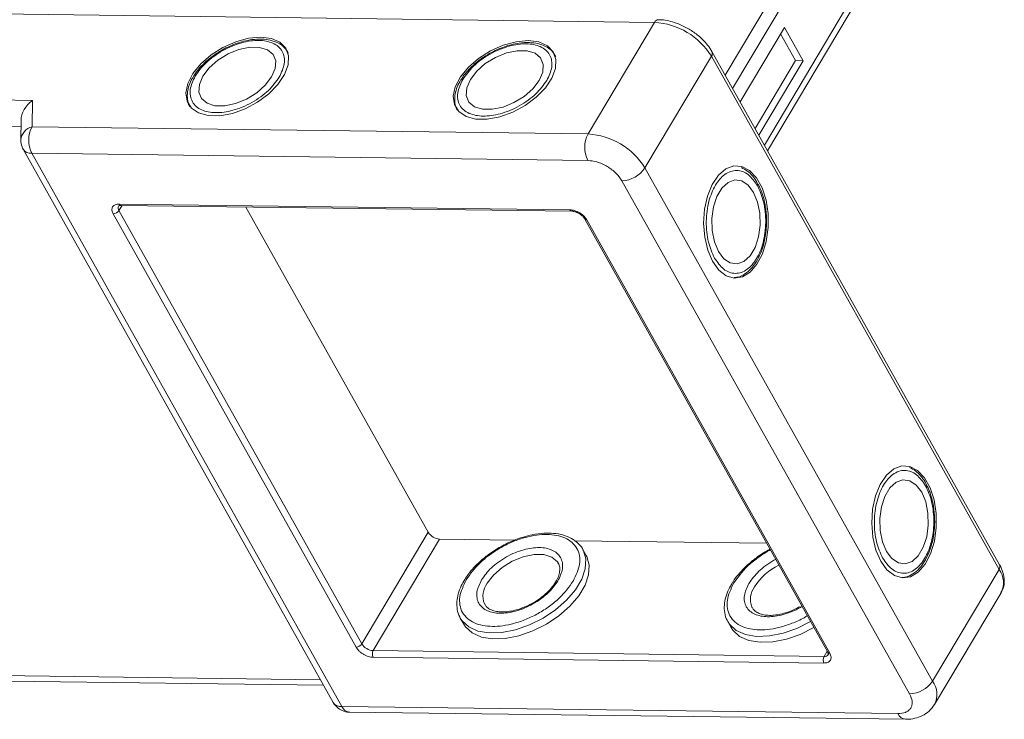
# Model space of a CAD drawing. Header units: millimetres. Extents: x -1177 to 904, y 240 to 1698.
# Tile 40 of 51: x 247 to 323, y 1496 to 1550. Entities that reach past the tile are written whole.
import ezdxf

# ---------------------------------------------------------------- set-up
doc = ezdxf.new("R2010")
doc.units = ezdxf.units.MM

msp = doc.modelspace()

# ---------------------------------------------------------------- linework, layer by layer
at = {"color": 7, "linetype": 'Continuous', "lineweight": 15}
for p, q in [((309.705, 1559.267), (301.838, 1546.04)), ((302.415, 1545.011), (310.583, 1558.744)), ((313.034, 1554.37), (304.866, 1540.636)), ((305.105, 1540.21), (313.097, 1553.646)), ((241.792, 1550.822), (296.382, 1550.12)), ((296.382, 1550.12), (291.256, 1541.501)), ((306.411, 1549.73), (302.992, 1543.981)), ((307.852, 1547.156), (306.411, 1549.73)), ((307.263, 1547.164), (306.109, 1549.223)), ((295.647, 1538.889), (300.773, 1547.508)), ((300.773, 1547.508), (322.976, 1507.878)), ((323.017, 1508.239), (300.814, 1547.869)), ((304.145, 1541.923), (307.263, 1547.164)), ((304.434, 1541.408), (307.852, 1547.156)), ((307.852, 1547.156), (307.263, 1547.164)), ((248.362, 1544.096), (221.975, 1544.436)), ((248.336, 1542.053), (248.362, 1544.096)), ((221.948, 1542.392), (247.481, 1542.064)), ((247.487, 1542.57), (247.468, 1541.042)), ((291.256, 1541.501), (248.336, 1542.053)), ((247.652, 1540.317), (271.585, 1497.599)), ((248.309, 1540.01), (272.243, 1497.291)), ((248.309, 1540.01), (291.23, 1539.457)), ((317.85, 1499.259), (295.647, 1538.889)), ((293.864, 1537.89), (316.067, 1498.26)), ((255.052, 1536.091), (289.853, 1535.643)), ((273.342, 1501.876), (254.599, 1535.33)), ((255.284, 1535.982), (255.045, 1535.58)), ((273.788, 1502.125), (255.045, 1535.58)), ((255.198, 1535.983), (289.999, 1535.535)), ((264.844, 1535.859), (278.914, 1510.745)), ((291.006, 1534.936), (309.749, 1501.482)), ((291.17, 1534.859), (309.913, 1501.405)), ((273.788, 1502.125), (278.914, 1510.745)), ((274.666, 1501.603), (279.793, 1510.222)), ((279.793, 1510.222), (285.608, 1510.147)), ((290.212, 1510.088), (305.034, 1509.897)), ((291.106, 1508.954), (290.847, 1509.418)), ((322.976, 1507.878), (317.85, 1499.259)), ((318.006, 1497.45), (323.132, 1506.069)), ((283.283, 1505.18), (283.259, 1505.225)), ((303.928, 1504.914), (303.904, 1504.959)), ((281.392, 1504.121), (281.359, 1504.182)), ((281.392, 1504.121), (281.651, 1503.657)), ((302.037, 1503.855), (302.004, 1503.916)), ((302.037, 1503.855), (302.296, 1503.392)), ((309.461, 1500.644), (274.66, 1501.092)), ((309.468, 1501.155), (274.666, 1501.603)), ((309.707, 1501.557), (309.468, 1501.155)), ((270.601, 1499.356), (245.881, 1499.674)), ((246.466, 1499.243), (270.84, 1498.929)), ((315.163, 1496.739), (272.243, 1497.291)), ((272.827, 1496.86), (315.747, 1496.308))]:
    msp.add_line(p, q, dxfattribs=at)
at = {"color": 7, "linetype": 'Continuous', "lineweight": 15, "flags": 128}
for points in [[(265.985, 1548.978), (265.048, 1548.894), (264.056, 1548.624), (263.072, 1548.185), (262.157, 1547.605), (261.369, 1546.92), (260.757, 1546.173), (260.36, 1545.411), (260.203, 1544.682), (260.295, 1544.032), (260.632, 1543.502), (261.191, 1543.125), (261.937, 1542.924), (262.824, 1542.912), (263.796, 1543.091), (264.792, 1543.448), (265.749, 1543.962), (266.608, 1544.6), (267.313, 1545.321), (267.821, 1546.082), (268.101, 1546.833), (268.133, 1547.528), (267.917, 1548.123), (267.466, 1548.58), (266.808, 1548.871), (265.985, 1548.978)], [(261.521, 1545.97), (261.247, 1545.326), (261.209, 1544.731), (261.412, 1544.234), (261.839, 1543.875), (262.455, 1543.683), (263.21, 1543.673), (264.044, 1543.847), (264.888, 1544.19), (265.675, 1544.674), (266.34, 1545.261), (266.83, 1545.902), (267.105, 1546.546), (267.142, 1547.141), (266.939, 1547.638), (266.513, 1547.997), (265.897, 1548.19), (265.141, 1548.199), (264.307, 1548.026), (263.463, 1547.683), (262.676, 1547.198), (262.011, 1546.612), (261.521, 1545.97)], [(286.63, 1548.713), (285.693, 1548.628), (284.701, 1548.358), (283.717, 1547.919), (282.802, 1547.339), (282.014, 1546.654), (281.402, 1545.907), (281.005, 1545.145), (280.848, 1544.416), (280.94, 1543.767), (281.277, 1543.236), (281.835, 1542.859), (282.582, 1542.658), (283.469, 1542.647), (284.441, 1542.825), (285.437, 1543.183), (286.394, 1543.696), (287.252, 1544.334), (287.958, 1545.056), (288.466, 1545.816), (288.746, 1546.567), (288.778, 1547.262), (288.562, 1547.857), (288.111, 1548.314), (287.453, 1548.606), (286.63, 1548.713)], [(282.166, 1545.705), (281.891, 1545.06), (281.854, 1544.466), (282.057, 1543.969), (282.484, 1543.609), (283.1, 1543.417), (283.855, 1543.407), (284.689, 1543.581), (285.533, 1543.924), (286.32, 1544.408), (286.985, 1544.995), (287.475, 1545.636), (287.75, 1546.28), (287.787, 1546.875), (287.584, 1547.372), (287.158, 1547.732), (286.541, 1547.924), (285.786, 1547.934), (284.952, 1547.76), (284.108, 1547.417), (283.321, 1546.933), (282.656, 1546.346), (282.166, 1545.705)], [(300.864, 1531.668), (301.351, 1530.996), (301.921, 1530.557), (302.538, 1530.379), (303.164, 1530.473), (303.759, 1530.833), (304.286, 1531.437), (304.711, 1532.247), (305.009, 1533.211), (305.159, 1534.27), (305.154, 1535.356), (304.992, 1536.402), (304.685, 1537.341), (304.251, 1538.115), (303.718, 1538.676), (303.12, 1538.987), (302.493, 1539.029), (301.878, 1538.8), (301.313, 1538.314), (300.833, 1537.601), (300.468, 1536.707), (300.243, 1535.688), (300.17, 1534.607), (300.254, 1533.532), (300.49, 1532.532), (300.864, 1531.668)], [(304.03, 1536.992), (303.609, 1537.552), (303.113, 1537.882), (302.581, 1537.955), (302.056, 1537.765), (301.582, 1537.328), (301.195, 1536.678), (300.929, 1535.869), (300.804, 1534.967), (300.83, 1534.043), (301.005, 1533.174), (301.316, 1532.429), (301.737, 1531.869), (302.233, 1531.539), (302.765, 1531.466), (303.29, 1531.656), (303.764, 1532.093), (304.15, 1532.743), (304.417, 1533.551), (304.542, 1534.454), (304.516, 1535.378), (304.341, 1536.247), (304.03, 1536.992)], [(313.84, 1508.508), (314.327, 1507.835), (314.897, 1507.396), (315.514, 1507.218), (316.14, 1507.312), (316.735, 1507.673), (317.262, 1508.277), (317.687, 1509.086), (317.985, 1510.051), (318.135, 1511.109), (318.129, 1512.196), (317.968, 1513.241), (317.661, 1514.181), (317.227, 1514.955), (316.694, 1515.515), (316.096, 1515.826), (315.469, 1515.868), (314.854, 1515.639), (314.288, 1515.153), (313.808, 1514.441), (313.444, 1513.547), (313.219, 1512.527), (313.146, 1511.446), (313.23, 1510.372), (313.466, 1509.371), (313.84, 1508.508)], [(317.006, 1513.831), (316.585, 1514.391), (316.089, 1514.721), (315.557, 1514.794), (315.032, 1514.604), (314.558, 1514.167), (314.171, 1513.518), (313.905, 1512.709), (313.78, 1511.806), (313.806, 1510.883), (313.981, 1510.013), (314.292, 1509.268), (314.712, 1508.708), (315.209, 1508.378), (315.741, 1508.305), (316.265, 1508.495), (316.74, 1508.933), (317.126, 1509.582), (317.393, 1510.391), (317.518, 1511.293), (317.492, 1512.217), (317.316, 1513.086), (317.006, 1513.831)], [(290.901, 1509.313), (291.076, 1508.681), (291.034, 1507.929), (290.762, 1507.124), (290.273, 1506.301), (289.589, 1505.501), (288.744, 1504.76), (287.776, 1504.113), (286.73, 1503.59), (285.656, 1503.216), (284.603, 1503.007), (283.621, 1502.975), (282.756, 1503.12), (282.049, 1503.436), (281.531, 1503.908), (281.392, 1504.121)], [(281.651, 1503.657), (281.791, 1503.445), (282.308, 1502.973), (283.016, 1502.657), (283.881, 1502.512), (284.863, 1502.544), (285.915, 1502.752), (286.989, 1503.127), (288.035, 1503.65), (289.003, 1504.297), (289.849, 1505.038), (290.532, 1505.838), (291.021, 1506.66), (291.293, 1507.466), (291.335, 1508.217), (291.146, 1508.88), (291.106, 1508.954)], [(283.465, 1506.803), (283.955, 1507.445), (284.62, 1508.031), (285.406, 1508.516), (286.251, 1508.859), (287.085, 1509.032), (287.84, 1509.023), (288.456, 1508.83), (288.883, 1508.471), (288.963, 1508.345)], [(290.847, 1509.418), (290.886, 1509.343), (290.901, 1509.313)], [(308.423, 1503.848), (308.42, 1503.847), (307.375, 1503.324), (306.301, 1502.95), (305.248, 1502.742), (304.266, 1502.709), (303.401, 1502.855), (302.694, 1503.17), (302.176, 1503.642), (302.037, 1503.855)], [(302.296, 1503.392), (302.436, 1503.179), (302.953, 1502.707), (303.661, 1502.391), (304.526, 1502.246), (305.507, 1502.278), (306.56, 1502.487), (307.634, 1502.861), (308.68, 1503.384), (308.683, 1503.385)]]:
    msp.add_lwpolyline(points, dxfattribs=at)
at = {"color": 7, "linetype": 'Continuous', "lineweight": 15}
for centre, radius, start, end in [((296.705, 1549.973), 0.355, 93.52862, 155.62297), ((296.058, 1544.577), 5.552, 31.86538, 86.65442), ((300.49, 1547.723), 0.356, 322.92762, 24.55976), ((248.611, 1540.939), 1.148, 103.86126, 174.93558), ((250.294, 1541.006), 2.221, 151.86538, 206.65442), ((293.214, 1540.453), 2.221, 151.86538, 206.65442), ((290.932, 1535.958), 5.552, 31.86538, 86.65442), ((248.246, 1540.731), 0.724, 214.84578, 275.02196), ((293.792, 1540.11), 2.221, 271.86957, 326.65022), ((255.216, 1536.16), 0.178, 202.96105, 264.24656), ((254.581, 1535.885), 0.555, 271.86957, 326.65022), ((255.322, 1535.785), 0.345, 152.33406, 216.61353), ((290.013, 1535.707), 0.172, 201.8766, 266.48705), ((291.15, 1535.03), 0.172, 212.15568, 276.63627), ((279.857, 1511.331), 1.11, 211.86538, 266.65442), ((308.12, 1503.943), 4.777, 116.64181, 147.09644), ((322.684, 1508.093), 0.363, 323.63456, 23.5651), ((321.584, 1506.847), 1.732, 333.31625, 36.51573), ((284.769, 1505.831), 1.627, 143.27378, 201.8553), ((305.413, 1505.565), 1.627, 143.27378, 201.8553), ((273.324, 1502.431), 0.555, 271.86957, 326.65022), ((274.731, 1502.712), 1.11, 211.86538, 266.65442), ((275.156, 1501.341), 0.555, 151.86538, 206.65442), ((309.957, 1500.893), 0.555, 151.86538, 206.65442), ((309.507, 1501.518), 0.365, 263.72676, 322.60364), ((309.898, 1501.586), 0.182, 214.9547, 274.88524), ((315.995, 1500.48), 2.221, 271.86957, 326.65022), ((316.46, 1498.229), 1.73, 333.09117, 36.53829), ((272.179, 1498.012), 0.724, 214.81534, 275.02459), ((272.885, 1497.551), 0.693, 202.00407, 265.20355), ((315.829, 1497.031), 0.727, 203.64962, 263.44605)]:
    msp.add_arc(centre, radius, start, end, dxfattribs=at)
msp.add_ellipse((248.939, 1543.067), major_axis=(1.205, 1.175), ratio=0.68854, start_param=1.388354, end_param=2.538555, dxfattribs=at)
for points, knots in [([(299.046, 1549.601), (298.779, 1549.745), (298.403, 1549.947), (297.828, 1550.149), (297.346, 1550.267), (296.936, 1550.332), (296.722, 1550.321), (296.683, 1550.319)], [0, 0, 0, 0, 0.346217, 0.486057, 0.714863, 0.947179, 1, 1, 1, 1]), ([(300.81, 1547.869), (300.706, 1548.039), (300.516, 1548.346), (300.146, 1548.755), (299.684, 1549.185), (299.292, 1549.441), (299.046, 1549.601)], [0, 0, 0, 0, 0.257875, 0.465856, 0.665927, 1, 1, 1, 1]), ([(260.931, 1545.978), (261.183, 1546.328), (261.571, 1546.867), (262.362, 1547.511), (263.046, 1547.952), (263.781, 1548.307), (264.737, 1548.634), (265.874, 1548.792), (266.808, 1548.608), (267.363, 1548.261), (267.668, 1547.892), (267.821, 1547.441), (267.839, 1546.786), (267.585, 1546.246), (267.42, 1545.894)], [0, 0, 0, 0, 0.119728, 0.18418, 0.25, 0.31582, 0.380272, 0.5, 0.619728, 0.68418, 0.75, 0.81582, 0.880272, 1, 1, 1, 1]), ([(268.116, 1547.747), (268.023, 1547.9), (267.828, 1548.221), (267.334, 1548.552), (266.747, 1548.762), (266.065, 1548.848), (265.366, 1548.811), (264.712, 1548.682), (264.138, 1548.508), (263.583, 1548.291), (263.21, 1548.095), (263.022, 1547.995)], [0, 0, 0, 0, 0.118209, 0.24823, 0.374681, 0.493648, 0.628528, 0.731845, 0.812905, 0.905352, 1, 1, 1, 1]), ([(281.576, 1545.712), (281.828, 1546.062), (282.216, 1546.601), (283.007, 1547.245), (283.691, 1547.686), (284.426, 1548.042), (285.382, 1548.369), (286.519, 1548.526), (287.453, 1548.342), (288.008, 1547.996), (288.313, 1547.627), (288.466, 1547.175), (288.484, 1546.52), (288.23, 1545.98), (288.065, 1545.629)], [0, 0, 0, 0, 0.119728, 0.18418, 0.25, 0.31582, 0.380272, 0.5, 0.619728, 0.68418, 0.75, 0.81582, 0.880272, 1, 1, 1, 1]), ([(288.761, 1547.482), (288.668, 1547.634), (288.473, 1547.955), (287.979, 1548.287), (287.391, 1548.497), (286.71, 1548.582), (286.01, 1548.545), (285.356, 1548.416), (284.783, 1548.243), (284.228, 1548.025), (283.855, 1547.829), (283.667, 1547.73)], [0, 0, 0, 0, 0.118209, 0.24823, 0.374681, 0.493648, 0.628528, 0.731845, 0.812905, 0.905352, 1, 1, 1, 1]), ([(263.022, 1547.995), (262.735, 1547.82), (262.333, 1547.574), (261.811, 1547.148), (261.413, 1546.768), (261.059, 1546.363), (260.897, 1546.1), (260.834, 1545.998)], [0, 0, 0, 0, 0.317724, 0.445326, 0.654176, 0.866038, 1, 1, 1, 1]), ([(283.667, 1547.73), (283.38, 1547.554), (282.978, 1547.308), (282.456, 1546.882), (282.058, 1546.503), (281.704, 1546.097), (281.542, 1545.834), (281.478, 1545.732)], [0, 0, 0, 0, 0.317724, 0.445326, 0.654176, 0.866038, 1, 1, 1, 1]), ([(260.834, 1545.998), (260.788, 1545.93), (260.626, 1545.69), (260.448, 1545.262), (260.308, 1544.72), (260.317, 1544.182), (260.389, 1543.792), (260.513, 1543.625), (260.529, 1543.603)], [0, 0, 0, 0, 0.081798, 0.292125, 0.507678, 0.729974, 0.964839, 1, 1, 1, 1]), ([(267.42, 1545.894), (267.168, 1545.544), (266.78, 1545.006), (265.99, 1544.361), (265.305, 1543.921), (264.57, 1543.565), (263.615, 1543.238), (262.477, 1543.08), (261.543, 1543.265), (260.988, 1543.611), (260.684, 1543.98), (260.53, 1544.432), (260.512, 1545.086), (260.766, 1545.627), (260.931, 1545.978)], [0, 0, 0, 0, 0.119728, 0.18418, 0.25, 0.31582, 0.380272, 0.5, 0.619728, 0.68418, 0.75, 0.81582, 0.880272, 1, 1, 1, 1]), ([(281.478, 1545.732), (281.433, 1545.665), (281.271, 1545.424), (281.093, 1544.997), (280.953, 1544.455), (280.962, 1543.917), (281.034, 1543.526), (281.158, 1543.359), (281.174, 1543.337)], [0, 0, 0, 0, 0.081798, 0.292125, 0.507678, 0.729974, 0.964839, 1, 1, 1, 1]), ([(288.065, 1545.629), (287.813, 1545.279), (287.425, 1544.74), (286.634, 1544.096), (285.95, 1543.655), (285.215, 1543.299), (284.26, 1542.972), (283.122, 1542.815), (282.188, 1542.999), (281.633, 1543.345), (281.328, 1543.714), (281.175, 1544.166), (281.157, 1544.82), (281.411, 1545.361), (281.576, 1545.712)], [0, 0, 0, 0, 0.119728, 0.18418, 0.25, 0.31582, 0.380272, 0.5, 0.619728, 0.68418, 0.75, 0.81582, 0.880272, 1, 1, 1, 1]), ([(247.468, 1541.042), (247.482, 1540.858), (247.503, 1540.603), (247.622, 1540.381), (247.655, 1540.319)], [0, 0, 0, 0, 0.721721, 1, 1, 1, 1]), ([(291.23, 1539.457), (291.464, 1539.434), (291.825, 1539.397), (292.345, 1539.2), (292.739, 1538.996), (293.105, 1538.748), (293.527, 1538.385), (293.732, 1538.085), (293.864, 1537.89)], [0, 0, 0, 0, 0.239443, 0.369779, 0.5, 0.630336, 0.760557, 1, 1, 1, 1]), ([(301.014, 1531.922), (300.837, 1532.315), (300.564, 1532.92), (300.402, 1533.927), (300.362, 1534.74), (300.422, 1535.554), (300.616, 1536.546), (301.049, 1537.609), (301.676, 1538.326), (302.253, 1538.634), (302.725, 1538.713), (303.193, 1538.62), (303.769, 1538.308), (304.11, 1537.818), (304.332, 1537.499)], [0, 0, 0, 0, 0.119728, 0.18418, 0.25, 0.31582, 0.380272, 0.5, 0.619728, 0.68418, 0.75, 0.81582, 0.880272, 1, 1, 1, 1]), ([(304.397, 1537.574), (304.362, 1537.647), (304.235, 1537.908), (303.953, 1538.275), (303.557, 1538.67), (303.247, 1538.828), (303.091, 1538.908)], [0, 0, 0, 0, 0.112587, 0.4016915, 0.6979811, 1, 1, 1, 1]), ([(305.033, 1534.68), (305.025, 1535.016), (305.013, 1535.487), (304.905, 1536.153), (304.775, 1536.687), (304.601, 1537.196), (304.454, 1537.468), (304.397, 1537.574)], [0, 0, 0, 0, 0.317759, 0.445376, 0.654252, 0.86614, 1, 1, 1, 1]), ([(304.332, 1537.499), (304.509, 1537.106), (304.782, 1536.501), (304.944, 1535.494), (304.984, 1534.681), (304.924, 1533.866), (304.73, 1532.875), (304.297, 1531.811), (303.67, 1531.094), (303.093, 1530.787), (302.621, 1530.708), (302.153, 1530.801), (301.577, 1531.113), (301.236, 1531.603), (301.014, 1531.922)], [0, 0, 0, 0, 0.119728, 0.18418, 0.25, 0.31582, 0.380272, 0.5, 0.619728, 0.68418, 0.75, 0.81582, 0.880272, 1, 1, 1, 1]), ([(254.599, 1535.33), (254.557, 1535.427), (254.491, 1535.577), (254.501, 1535.755), (254.546, 1535.876), (254.631, 1535.974), (254.783, 1536.068), (254.946, 1536.082), (255.052, 1536.091)], [0, 0, 0, 0, 0.239443, 0.369607, 0.5, 0.630164, 0.760557, 1, 1, 1, 1]), ([(255.02, 1535.945), (255.02, 1535.948), (255.018, 1535.952), (255.119, 1535.986), (255.188, 1535.981), (255.201, 1535.98)], [0, 0, 0, 0, 0.571155, 0.920837, 1, 1, 1, 1]), ([(289.853, 1535.643), (289.97, 1535.631), (290.151, 1535.613), (290.411, 1535.514), (290.608, 1535.412), (290.791, 1535.288), (291.002, 1535.107), (291.104, 1534.956), (291.17, 1534.859)], [0, 0, 0, 0, 0.239443, 0.369607, 0.5, 0.630164, 0.760557, 1, 1, 1, 1]), ([(290.002, 1535.532), (290.033, 1535.532), (290.1, 1535.531), (290.232, 1535.501), (290.393, 1535.448), (290.508, 1535.386), (290.572, 1535.351)], [0, 0, 0, 0, 0.201696, 0.42933, 0.680831, 1, 1, 1, 1]), ([(290.572, 1535.351), (290.652, 1535.298), (290.764, 1535.223), (290.888, 1535.1), (290.961, 1535.013), (290.991, 1534.958), (291.003, 1534.937)], [0, 0, 0, 0, 0.423553, 0.587865, 0.842758, 1, 1, 1, 1]), ([(302.535, 1530.417), (302.625, 1530.421), (302.911, 1530.434), (303.359, 1530.671), (303.836, 1531.07), (304.25, 1531.619), (304.568, 1532.243), (304.783, 1532.874), (304.92, 1533.457), (305.009, 1534.046), (305.025, 1534.467), (305.033, 1534.68)], [0, 0, 0, 0, 0.0634292, 0.2015349, 0.3358501, 0.4622181, 0.6054759, 0.7152068, 0.8013094, 0.8995107, 1, 1, 1, 1]), ([(313.99, 1508.761), (313.813, 1509.155), (313.54, 1509.76), (313.378, 1510.767), (313.338, 1511.579), (313.398, 1512.394), (313.592, 1513.385), (314.025, 1514.449), (314.651, 1515.166), (315.229, 1515.473), (315.701, 1515.552), (316.169, 1515.459), (316.745, 1515.148), (317.086, 1514.657), (317.307, 1514.338)], [0, 0, 0, 0, 0.119728, 0.18418, 0.25, 0.31582, 0.380272, 0.5, 0.619728, 0.68418, 0.75, 0.81582, 0.880272, 1, 1, 1, 1]), ([(317.373, 1514.413), (317.338, 1514.486), (317.211, 1514.747), (316.929, 1515.114), (316.533, 1515.509), (316.223, 1515.668), (316.067, 1515.748)], [0, 0, 0, 0, 0.112587, 0.401692, 0.697981, 1, 1, 1, 1]), ([(317.307, 1514.338), (317.485, 1513.945), (317.757, 1513.34), (317.92, 1512.333), (317.96, 1511.52), (317.9, 1510.706), (317.705, 1509.715), (317.273, 1508.651), (316.646, 1507.934), (316.069, 1507.627), (315.597, 1507.547), (315.129, 1507.64), (314.553, 1507.952), (314.212, 1508.442), (313.99, 1508.761)], [0, 0, 0, 0, 0.119728, 0.18418, 0.25, 0.31582, 0.380272, 0.5, 0.619728, 0.68418, 0.75, 0.81582, 0.880272, 1, 1, 1, 1]), ([(318.009, 1511.519), (318.001, 1511.855), (317.989, 1512.326), (317.881, 1512.992), (317.751, 1513.526), (317.576, 1514.035), (317.43, 1514.308), (317.373, 1514.413)], [0, 0, 0, 0, 0.317759, 0.445376, 0.654252, 0.86614, 1, 1, 1, 1]), ([(315.51, 1507.256), (315.6, 1507.261), (315.886, 1507.274), (316.335, 1507.511), (316.812, 1507.909), (317.226, 1508.458), (317.544, 1509.082), (317.759, 1509.713), (317.896, 1510.297), (317.985, 1510.886), (318.001, 1511.307), (318.009, 1511.519)], [0, 0, 0, 0, 0.063429, 0.201535, 0.33585, 0.462218, 0.605476, 0.715207, 0.801309, 0.899511, 1, 1, 1, 1]), ([(281.846, 1507.08), (282.167, 1507.525), (282.66, 1508.211), (283.666, 1509.031), (284.537, 1509.592), (285.473, 1510.044), (286.689, 1510.461), (288.137, 1510.661), (289.326, 1510.427), (290.032, 1509.986), (290.419, 1509.516), (290.615, 1508.941), (290.638, 1508.108), (290.314, 1507.42), (290.104, 1506.973)], [0, 0, 0, 0, 0.119728, 0.18418, 0.25, 0.31582, 0.380272, 0.5, 0.619728, 0.68418, 0.75, 0.81582, 0.880272, 1, 1, 1, 1]), ([(290.904, 1509.297), (290.901, 1509.307), (290.83, 1509.532), (290.522, 1509.883), (289.991, 1510.295), (289.337, 1510.553), (288.617, 1510.68), (287.819, 1510.688), (287.027, 1510.583), (286.298, 1510.399), (285.651, 1510.176), (285.065, 1509.926), (284.683, 1509.721), (284.516, 1509.631)], [0, 0, 0, 0, 0.005332, 0.1258492, 0.2416002, 0.355505, 0.465495, 0.5705542, 0.6876772, 0.775761, 0.8483025, 0.9336224, 1, 1, 1, 1]), ([(284.516, 1509.631), (284.193, 1509.436), (283.741, 1509.162), (283.143, 1508.693), (282.675, 1508.275), (282.2, 1507.752), (281.884, 1507.355), (281.76, 1507.13), (281.742, 1507.098)], [0, 0, 0, 0, 0.280673, 0.393553, 0.578771, 0.767378, 0.96632, 1, 1, 1, 1]), ([(288.924, 1506.988), (289.075, 1507.308), (289.306, 1507.799), (289.289, 1508.394), (289.15, 1508.805), (288.873, 1509.14), (288.368, 1509.455), (287.519, 1509.623), (286.485, 1509.479), (285.616, 1509.182), (284.948, 1508.859), (284.326, 1508.458), (283.607, 1507.872), (283.255, 1507.383), (283.026, 1507.064)], [0, 0, 0, 0, 0.119728, 0.18418, 0.25, 0.31582, 0.380272, 0.5, 0.619728, 0.68418, 0.75, 0.81582, 0.880272, 1, 1, 1, 1]), ([(305.293, 1509.435), (305.249, 1509.412), (304.871, 1509.217), (304.388, 1508.893), (303.788, 1508.428), (303.32, 1508.009), (302.844, 1507.487), (302.529, 1507.089), (302.405, 1506.865), (302.387, 1506.832)], [0, 0, 0, 0, 0.035963, 0.306542, 0.415363, 0.59392, 0.775743, 0.967531, 1, 1, 1, 1]), ([(302.491, 1506.814), (302.811, 1507.261), (303.303, 1507.949), (304.314, 1508.758), (304.925, 1509.181), (305.283, 1509.352), (305.328, 1509.373)], [0, 0, 0, 0, 0.461375, 0.709741, 0.963378, 1, 1, 1, 1]), ([(288.946, 1508.338), (288.973, 1508.296), (289.065, 1508.158), (289.086, 1507.859), (289.017, 1507.45), (288.826, 1507.002), (288.529, 1506.557), (288.168, 1506.158), (287.788, 1505.816), (287.391, 1505.519), (287.096, 1505.344), (286.962, 1505.265)], [0, 0, 0, 0, 0.064639, 0.213061, 0.340302, 0.461766, 0.602854, 0.712369, 0.803559, 0.910695, 1, 1, 1, 1]), ([(305.735, 1508.645), (305.69, 1508.624), (305.422, 1508.497), (304.973, 1508.188), (304.251, 1507.609), (303.899, 1507.118), (303.671, 1506.799)], [0, 0, 0, 0, 0.050531, 0.300506, 0.545286, 1, 1, 1, 1]), ([(323.118, 1506.094), (323.184, 1506.204), (323.351, 1506.487), (323.404, 1507.032), (323.295, 1507.629), (323.148, 1508.037), (323.021, 1508.227), (323.013, 1508.238)], [0, 0, 0, 0, 0.17547, 0.449364, 0.726639, 0.984439, 1, 1, 1, 1]), ([(281.742, 1507.098), (281.644, 1506.934), (281.426, 1506.568), (281.218, 1505.994), (281.101, 1505.381), (281.142, 1504.782), (281.229, 1504.369), (281.354, 1504.198), (281.359, 1504.191)], [0, 0, 0, 0, 0.161823, 0.359748, 0.56186, 0.770225, 0.99028, 1, 1, 1, 1]), ([(290.104, 1506.973), (289.783, 1506.528), (289.29, 1505.842), (288.284, 1505.022), (287.413, 1504.461), (286.477, 1504.009), (285.261, 1503.592), (283.813, 1503.392), (282.624, 1503.626), (281.918, 1504.067), (281.531, 1504.537), (281.335, 1505.111), (281.312, 1505.945), (281.636, 1506.632), (281.846, 1507.08)], [0, 0, 0, 0, 0.119728, 0.18418, 0.25, 0.31582, 0.380272, 0.5, 0.619728, 0.68418, 0.75, 0.81582, 0.880272, 1, 1, 1, 1]), ([(283.026, 1507.064), (282.875, 1506.745), (282.644, 1506.254), (282.661, 1505.659), (282.8, 1505.248), (283.077, 1504.913), (283.582, 1504.598), (284.431, 1504.43), (285.465, 1504.573), (286.334, 1504.871), (287.002, 1505.194), (287.624, 1505.595), (288.343, 1506.18), (288.695, 1506.67), (288.924, 1506.988)], [0, 0, 0, 0, 0.119728, 0.18418, 0.25, 0.31582, 0.380272, 0.5, 0.619728, 0.68418, 0.75, 0.81582, 0.880272, 1, 1, 1, 1]), ([(302.387, 1506.832), (302.289, 1506.668), (302.071, 1506.303), (301.863, 1505.728), (301.746, 1505.115), (301.787, 1504.516), (301.874, 1504.103), (301.999, 1503.932), (302.004, 1503.925)], [0, 0, 0, 0, 0.161823, 0.359748, 0.56186, 0.770225, 0.99028, 1, 1, 1, 1]), ([(308.173, 1504.295), (308.131, 1504.267), (307.799, 1504.051), (307.118, 1503.749), (305.908, 1503.324), (304.457, 1503.127), (303.269, 1503.36), (302.563, 1503.802), (302.175, 1504.271), (301.98, 1504.846), (301.957, 1505.679), (302.281, 1506.367), (302.491, 1506.814)], [0, 0, 0, 0, 0.012513, 0.099174, 0.184035, 0.341675, 0.499316, 0.584176, 0.670838, 0.757499, 0.84236, 1, 1, 1, 1]), ([(303.671, 1506.799), (303.52, 1506.479), (303.289, 1505.988), (303.306, 1505.393), (303.445, 1504.982), (303.722, 1504.647), (304.226, 1504.332), (305.075, 1504.165), (306.111, 1504.306), (306.976, 1504.609), (307.475, 1504.832), (307.724, 1504.995), (307.765, 1505.022)], [0, 0, 0, 0, 0.156855, 0.241293, 0.327523, 0.413753, 0.498191, 0.655046, 0.811901, 0.896339, 0.982569, 1, 1, 1, 1]), ([(286.962, 1505.265), (286.702, 1505.133), (286.337, 1504.948), (285.792, 1504.764), (285.344, 1504.652), (284.847, 1504.59), (284.384, 1504.595), (283.971, 1504.671), (283.632, 1504.816), (283.39, 1504.996), (283.313, 1505.154), (283.279, 1505.223)], [0, 0, 0, 0, 0.162901, 0.228053, 0.333924, 0.440155, 0.550607, 0.662868, 0.778276, 0.902285, 1, 1, 1, 1]), ([(307.607, 1504.999), (307.347, 1504.867), (306.982, 1504.682), (306.437, 1504.498), (305.989, 1504.387), (305.492, 1504.324), (305.029, 1504.329), (304.616, 1504.405), (304.277, 1504.55), (304.035, 1504.73), (303.958, 1504.888), (303.924, 1504.958)], [0, 0, 0, 0, 0.162901, 0.228053, 0.333924, 0.440155, 0.550607, 0.662868, 0.778276, 0.902285, 1, 1, 1, 1]), ([(274.66, 1501.092), (274.542, 1501.104), (274.362, 1501.122), (274.102, 1501.221), (273.905, 1501.323), (273.722, 1501.447), (273.511, 1501.628), (273.409, 1501.779), (273.342, 1501.876)], [0, 0, 0, 0, 0.2394429, 0.3696073, 0.4999999, 0.6301644, 0.7605571, 1, 1, 1, 1]), ([(309.913, 1501.405), (309.956, 1501.308), (310.021, 1501.159), (310.012, 1500.98), (309.967, 1500.859), (309.882, 1500.761), (309.729, 1500.667), (309.566, 1500.653), (309.461, 1500.644)], [0, 0, 0, 0, 0.239443, 0.369607, 0.5, 0.630164, 0.760557, 1, 1, 1, 1]), ([(309.746, 1501.483), (309.753, 1501.471), (309.782, 1501.425), (309.8, 1501.362), (309.803, 1501.307), (309.805, 1501.303), (309.796, 1501.298), (309.794, 1501.297)], [0, 0, 0, 0, 0.08898, 0.3352678, 0.5881371, 0.8910322, 1, 1, 1, 1]), ([(316.067, 1498.26), (316.152, 1498.066), (316.284, 1497.767), (316.265, 1497.41), (316.174, 1497.167), (316.004, 1496.971), (315.699, 1496.784), (315.374, 1496.757), (315.163, 1496.739)], [0, 0, 0, 0, 0.239443, 0.369779, 0.5, 0.630336, 0.760557, 1, 1, 1, 1]), ([(271.588, 1497.601), (271.594, 1497.587), (271.662, 1497.445), (271.879, 1497.203), (272.276, 1496.956), (272.624, 1496.837), (272.81, 1496.866), (272.826, 1496.869)], [0, 0, 0, 0, 0.029889, 0.313124, 0.62695, 0.967544, 1, 1, 1, 1]), ([(315.746, 1496.316), (315.787, 1496.313), (316.036, 1496.295), (316.485, 1496.366), (317.074, 1496.563), (317.617, 1496.915), (317.871, 1497.265), (318, 1497.443)], [0, 0, 0, 0, 0.045161, 0.275049, 0.511569, 0.752735, 1, 1, 1, 1])]:
    msp.add_open_spline(points, degree=3, knots=knots, dxfattribs=at)

doc.saveas('drawing.dxf')
